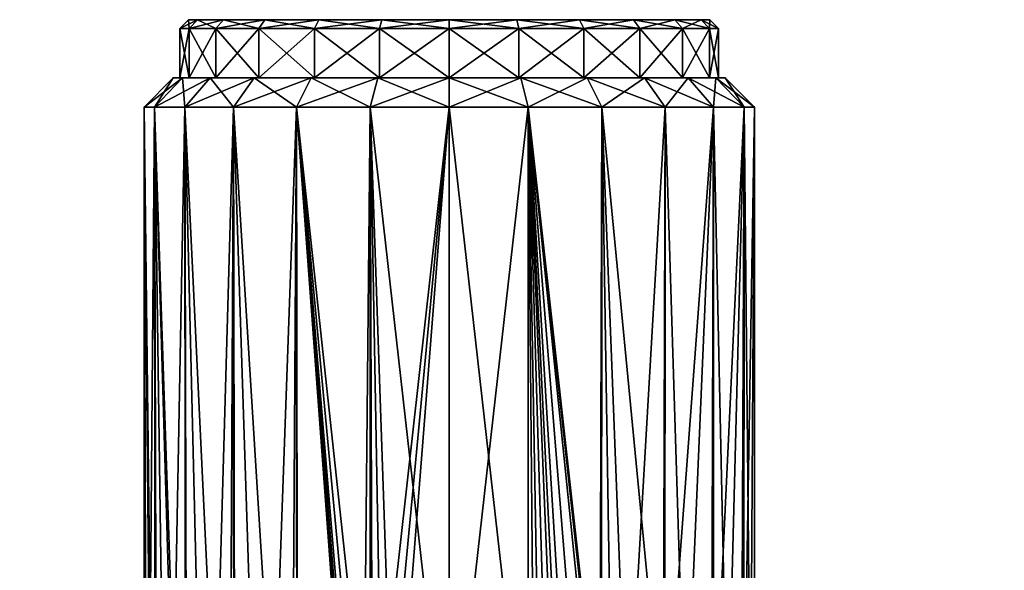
# Model space of a CAD drawing. Extents: x -0.11 to 0.11, y -0.407 to 0.019.
# Tile 248 of 256: x -0.1 to -0.066, y 0.001 to 0.019. Entities that reach past the tile are written whole.
import ezdxf

# ---------------------------------------------------------------- set-up
doc = ezdxf.new("R2010")
doc.units = 0
doc.layers.add('mesh', color=7, linetype='CONTINUOUS')

msp = doc.modelspace()

# ---------------------------------------------------------------- meshes
at = {"layer": 'mesh'}
mesh = msp.add_polyface(dxfattribs=at)
corners = [(-0.089768, 0.017423, 0.007743), (-0.089768, 0.019123, 0.007743), (-0.087537, 0.017423, 0.008667), (-0.091684, 0.019123, 0.006273), (-0.091684, 0.017423, 0.006273), (-0.093154, 0.019123, 0.004357), (-0.093154, 0.017423, 0.004357), (-0.094078, 0.019123, 0.002126), (-0.094078, 0.017423, 0.002126), (-0.094393, 0.019123, -0.000268), (-0.094393, 0.017423, -0.000268), (-0.094078, 0.019123, -0.002662), (-0.094078, 0.017423, -0.002662), (-0.093154, 0.019123, -0.004893), (-0.093154, 0.017423, -0.004893), (-0.091684, 0.019123, -0.006809), (-0.091684, 0.017423, -0.006809), (-0.089768, 0.019123, -0.008279), (-0.089768, 0.017423, -0.008279), (-0.087537, 0.019123, -0.009203), (-0.087537, 0.017423, -0.009203), (-0.089618, 0.019423, 0.007483), (-0.087537, 0.019123, 0.008667), (-0.091472, 0.019423, 0.006061), (-0.092894, 0.019423, 0.004207), (-0.093788, 0.019423, 0.002048), (-0.094093, 0.019423, -0.000268), (-0.093788, 0.019423, -0.002584), (-0.092894, 0.019423, -0.004743), (-0.091472, 0.019423, -0.006597), (-0.089618, 0.019423, -0.008019), (-0.087459, 0.019423, -0.008913), (-0.085143, 0.019423, -0.000268), (-0.087596, 0.017423, 0.008887), (-0.089882, 0.017423, 0.00794)]
mesh.append_faces([[corners[k] for k in face] for face in [(0, 1, 2, 2), (0, 3, 1, 1), (4, 3, 0, 0), (4, 5, 3, 3), (6, 5, 4, 4), (6, 7, 5, 5), (8, 7, 6, 6), (8, 9, 7, 7), (10, 9, 8, 8), (10, 11, 9, 9), (12, 11, 10, 10), (12, 13, 11, 11), (14, 13, 12, 12), (14, 15, 13, 13), (16, 15, 14, 14), (16, 17, 15, 15), (18, 17, 16, 16), (18, 19, 17, 17), (20, 19, 18, 18), (1, 21, 22, 22), (1, 23, 21, 21), (3, 23, 1, 1), (3, 24, 23, 23), (5, 24, 3, 3), (5, 25, 24, 24), (7, 25, 5, 5), (7, 26, 25, 25), (9, 26, 7, 7), (9, 27, 26, 26), (11, 27, 9, 9), (11, 28, 27, 27), (13, 28, 11, 11), (13, 29, 28, 28), (15, 29, 13, 13), (15, 30, 29, 29), (17, 30, 15, 15), (17, 31, 30, 30), (19, 31, 17, 17), (32, 24, 25, 25), (32, 23, 24, 24), (32, 27, 28, 28), (32, 26, 27, 27), (25, 26, 32, 32), (32, 29, 30, 30), (28, 29, 32, 32), (2, 33, 34, 34)]])
mesh = msp.add_polyface(dxfattribs=at)
corners = [(-0.082431, 0.016423, 0.009852), (-0.085143, 0.017423, 0.009209), (-0.08269, 0.017423, 0.008887), (-0.085143, 0.016423, 0.010209), (-0.087596, 0.017423, 0.008887), (-0.087855, 0.016423, -0.010388), (-0.085143, 0.017423, -0.009746), (-0.087596, 0.017423, -0.009423), (-0.085143, 0.016423, -0.010746), (-0.08269, 0.017423, -0.009423), (-0.082431, 0.016423, -0.010388), (-0.080404, 0.017423, -0.008476), (-0.082749, 0.017423, 0.008667), (-0.085143, 0.019123, 0.008982), (-0.082749, 0.019123, 0.008667), (-0.085143, 0.017423, 0.008982), (-0.087537, 0.019123, 0.008667), (-0.087537, 0.017423, 0.008667), (-0.089768, 0.019123, 0.007743), (-0.087537, 0.017423, -0.009203), (-0.085143, 0.019123, -0.009518), (-0.087537, 0.019123, -0.009203), (-0.085143, 0.017423, -0.009518), (-0.082749, 0.019123, -0.009203), (-0.082749, 0.017423, -0.009203), (-0.080518, 0.019123, -0.008279), (-0.085143, 0.019423, 0.008682), (-0.082827, 0.019423, 0.008377), (-0.087459, 0.019423, 0.008377), (-0.089618, 0.019423, 0.007483), (-0.085143, 0.019423, -0.009218), (-0.087459, 0.019423, -0.008913), (-0.082827, 0.019423, -0.008913), (-0.080668, 0.019423, -0.008019), (-0.085143, 0.019423, -0.000268), (-0.080668, 0.019423, 0.007483), (-0.091472, 0.019423, 0.006061), (-0.089618, 0.019423, -0.008019), (-0.078814, 0.019423, -0.006597), (-0.089768, 0.017423, -0.008279), (-0.080518, 0.017423, 0.007743)]
mesh.append_faces([[corners[k] for k in face] for face in [(0, 1, 2, 2), (3, 4, 1, 1), (5, 6, 7, 7), (8, 9, 6, 6), (10, 9, 8, 8), (10, 11, 9, 9), (12, 13, 14, 14), (15, 13, 12, 12), (15, 16, 13, 13), (17, 16, 15, 15), (17, 18, 16, 16), (19, 20, 21, 21), (22, 20, 19, 19), (22, 23, 20, 20), (24, 23, 22, 22), (24, 25, 23, 23), (14, 26, 27, 27), (13, 26, 14, 14), (13, 28, 26, 26), (16, 28, 13, 13), (16, 29, 28, 28), (21, 30, 31, 31), (20, 30, 21, 21), (20, 32, 30, 30), (23, 32, 20, 20), (23, 33, 32, 32), (34, 35, 27, 27), (34, 28, 29, 29), (34, 26, 28, 28), (27, 26, 34, 34), (29, 36, 34, 34), (34, 37, 31, 31), (34, 32, 33, 33), (34, 30, 32, 32), (31, 30, 34, 34), (33, 38, 34, 34), (22, 9, 24, 24), (22, 6, 9, 9), (19, 6, 22, 22), (19, 7, 6, 6), (39, 7, 19, 19), (15, 4, 17, 17), (15, 1, 4, 4), (12, 1, 15, 15), (12, 2, 1, 1), (40, 2, 12, 12)]])
mesh = msp.add_polyface(dxfattribs=at)
corners = [(-0.077132, 0.017423, 0.004357), (-0.077132, 0.019123, 0.004357), (-0.076208, 0.017423, 0.002126), (-0.078602, 0.019123, 0.006273), (-0.078602, 0.017423, 0.006273), (-0.080518, 0.019123, 0.007743), (-0.080518, 0.017423, 0.007743), (-0.082749, 0.019123, 0.008667), (-0.082749, 0.017423, 0.008667), (-0.080518, 0.017423, -0.008279), (-0.080518, 0.019123, -0.008279), (-0.082749, 0.017423, -0.009203), (-0.078602, 0.019123, -0.006809), (-0.078602, 0.017423, -0.006809), (-0.077132, 0.019123, -0.004893), (-0.077132, 0.017423, -0.004893), (-0.076208, 0.019123, -0.002662), (-0.076208, 0.017423, -0.002662), (-0.076208, 0.019123, 0.002126), (-0.077392, 0.019423, 0.004207), (-0.076498, 0.019423, 0.002048), (-0.078814, 0.019423, 0.006061), (-0.080668, 0.019423, 0.007483), (-0.082827, 0.019423, 0.008377), (-0.080668, 0.019423, -0.008019), (-0.082749, 0.019123, -0.009203), (-0.078814, 0.019423, -0.006597), (-0.077392, 0.019423, -0.004743), (-0.076498, 0.019423, -0.002584), (-0.085143, 0.019423, -0.000268), (-0.076193, 0.019423, -0.000268), (-0.076935, 0.017423, -0.005007), (-0.075988, 0.017423, -0.002721), (-0.078441, 0.017423, -0.00697), (-0.080404, 0.017423, -0.008476), (-0.08269, 0.017423, -0.009423), (-0.080404, 0.017423, 0.00794), (-0.08269, 0.017423, 0.008887), (-0.078441, 0.017423, 0.006434)]
mesh.append_faces([[corners[k] for k in face] for face in [(0, 1, 2, 2), (0, 3, 1, 1), (4, 3, 0, 0), (4, 5, 3, 3), (6, 5, 4, 4), (6, 7, 5, 5), (8, 7, 6, 6), (9, 10, 11, 11), (9, 12, 10, 10), (13, 12, 9, 9), (13, 14, 12, 12), (15, 14, 13, 13), (15, 16, 14, 14), (17, 16, 15, 15), (18, 19, 20, 20), (1, 19, 18, 18), (1, 21, 19, 19), (3, 21, 1, 1), (3, 22, 21, 21), (5, 22, 3, 3), (5, 23, 22, 22), (7, 23, 5, 5), (10, 24, 25, 25), (10, 26, 24, 24), (12, 26, 10, 10), (12, 27, 26, 26), (14, 27, 12, 12), (14, 28, 27, 27), (16, 28, 14, 14), (29, 20, 19, 19), (29, 30, 20, 20), (28, 30, 29, 29), (29, 21, 22, 22), (19, 21, 29, 29), (29, 27, 28, 28), (29, 26, 27, 27), (15, 31, 32, 32), (13, 31, 15, 15), (13, 33, 31, 31), (9, 33, 13, 13), (9, 34, 33, 33), (11, 34, 9, 9), (11, 35, 34, 34), (6, 36, 37, 37), (4, 36, 6, 6), (4, 38, 36, 36)]])
mesh = msp.add_polyface(dxfattribs=at)
corners = [(-0.075143, 0, -0.034868), (-0.066084, 0, -0.034075), (-0.066188, 0, -0.033689), (-0.075143, 0, -0.035268), (-0.066188, 0, 0.033153), (-0.075143, 0, 0.034732), (-0.075143, 0, 0.034332), (-0.066084, 0, 0.033539), (-0.066084, -0.006, 0.033539), (-0.075143, -0.006, 0.034732), (-0.075143, -0.006, -0.035268), (-0.066084, -0.006, -0.034075), (-0.066188, -0.005832, 0.033153), (-0.075143, -0.005832, 0.034332), (-0.075143, -0.005832, -0.034868), (-0.066188, -0.005832, -0.033689), (-0.075022, 0.016423, 0.002444), (-0.075988, 0.017423, 0.002185), (-0.074665, 0.016423, -0.000268), (-0.076935, 0.017423, 0.004471), (-0.076069, 0.016423, 0.004971), (-0.075022, 0.016423, -0.00298), (-0.075988, 0.017423, -0.002721), (-0.076069, 0.016423, -0.005507), (-0.075665, 0.017423, -0.000268), (-0.076208, 0.017423, 0.002126), (-0.076208, 0.019123, 0.002126), (-0.075893, 0.017423, -0.000268), (-0.077132, 0.019123, 0.004357), (-0.076208, 0.017423, -0.002662), (-0.075893, 0.019123, -0.000268), (-0.076208, 0.019123, -0.002662), (-0.076498, 0.019423, 0.002048), (-0.076193, 0.019423, -0.000268), (-0.076498, 0.019423, -0.002584), (-0.077132, 0.017423, -0.004893), (-0.074803, -0.005672, 0.001422), (-0.075104, -0.005729, 0.002419), (-0.075594, -0.005823, 0.004044), (-0.076141, -0.005873, 0.004926), (-0.077036, -0.005956, 0.00637), (-0.074776, -0.005893, 0.001415), (-0.076075, -0.005876, -0.005503), (-0.075029, -0.005731, -0.002977), (-0.074665, -0.005575, -0.000268), (-0.074641, -0.005796, -0.000268)]
mesh.append_faces([[corners[k] for k in face] for face in [(0, 1, 2, 2), (0, 3, 1, 1), (4, 5, 6, 6), (4, 7, 5, 5), (5, 8, 9, 9), (7, 8, 5, 5), (1, 10, 11, 11), (3, 10, 1, 1), (12, 6, 13, 13), (12, 4, 6, 6), (14, 2, 15, 15), (14, 0, 2, 2), (16, 17, 18, 18), (16, 19, 17, 17), (20, 19, 16, 16), (21, 22, 23, 23), (21, 24, 22, 22), (18, 24, 21, 21), (18, 17, 24, 24), (25, 26, 27, 27), (25, 28, 26, 26), (29, 30, 31, 31), (27, 30, 29, 29), (27, 26, 30, 30), (26, 32, 30, 30), (31, 33, 34, 34), (30, 33, 31, 31), (30, 32, 33, 33), (27, 17, 25, 25), (27, 24, 17, 17), (29, 24, 27, 27), (29, 22, 24, 24), (35, 22, 29, 29), (36, 16, 18, 18), (37, 16, 36, 36), (38, 16, 37, 37), (38, 20, 16, 16), (39, 20, 38, 38), (40, 20, 39, 39), (41, 37, 36, 36), (42, 21, 23, 23), (43, 21, 42, 42), (43, 18, 21, 21), (44, 18, 43, 43), (36, 18, 44, 44), (44, 45, 36, 36)]])
mesh = msp.add_polyface(dxfattribs=at)
corners = [(-0.087855, 0.016423, 0.009852), (-0.089882, 0.017423, 0.00794), (-0.087596, 0.017423, 0.008887), (-0.090382, 0.016423, 0.008806), (-0.091845, 0.017423, 0.006434), (-0.092552, 0.016423, 0.007141), (-0.093351, 0.017423, 0.004471), (-0.094217, 0.016423, 0.004971), (-0.094298, 0.017423, 0.002185), (-0.095263, 0.016423, 0.002444), (-0.09462, 0.017423, -0.000268), (-0.09562, 0.016423, -0.000268), (-0.094298, 0.017423, -0.002721), (-0.095263, 0.016423, -0.00298), (-0.093351, 0.017423, -0.005007), (-0.094217, 0.016423, -0.005507), (-0.091845, 0.017423, -0.00697), (-0.092552, 0.016423, -0.007677), (-0.089882, 0.017423, -0.008476), (-0.090382, 0.016423, -0.009342), (-0.087596, 0.017423, -0.009423), (-0.087855, 0.016423, -0.010388), (-0.089768, 0.017423, -0.008279), (-0.091684, 0.017423, -0.006809), (-0.093154, 0.017423, -0.004893), (-0.094078, 0.017423, -0.002662), (-0.094393, 0.017423, -0.000268), (-0.094078, 0.017423, 0.002126), (-0.093154, 0.017423, 0.004357), (-0.091684, 0.017423, 0.006273), (-0.089768, 0.017423, 0.007743), (-0.087537, 0.017423, 0.008667), (-0.088094, -0.008016, 0.009785), (-0.091518, -0.015221, 0.008047), (-0.093453, -0.015303, 0.006114), (-0.094822, -0.015404, 0.003744), (-0.094195, -0.015352, -0.00549), (-0.092712, -0.015267, -0.007513), (-0.090579, -0.015194, -0.009225), (-0.087783, -0.007777, -0.010407)]
mesh.append_faces([[corners[k] for k in face] for face in [(0, 1, 2, 2), (3, 1, 0, 0), (3, 4, 1, 1), (5, 4, 3, 3), (5, 6, 4, 4), (7, 6, 5, 5), (7, 8, 6, 6), (9, 8, 7, 7), (9, 10, 8, 8), (11, 10, 9, 9), (11, 12, 10, 10), (13, 12, 11, 11), (13, 14, 12, 12), (15, 14, 13, 13), (15, 16, 14, 14), (17, 16, 15, 15), (17, 18, 16, 16), (19, 18, 17, 17), (19, 20, 18, 18), (21, 20, 19, 19), (22, 18, 20, 20), (23, 18, 22, 22), (23, 16, 18, 18), (24, 16, 23, 23), (24, 14, 16, 16), (25, 14, 24, 24), (25, 12, 14, 14), (26, 12, 25, 25), (26, 10, 12, 12), (27, 10, 26, 26), (27, 8, 10, 10), (28, 8, 27, 27), (28, 6, 8, 8), (29, 6, 28, 28), (29, 4, 6, 6), (30, 4, 29, 29), (30, 1, 4, 4), (31, 1, 30, 30), (0, 32, 3, 3), (33, 5, 3, 3), (34, 7, 5, 5), (35, 9, 7, 7), (36, 15, 13, 13), (37, 17, 15, 15), (38, 19, 17, 17), (19, 39, 21, 21)]])
mesh = msp.add_polyface(dxfattribs=at)
corners = [(-0.092443, 0, -0.030232), (-0.084202, 0, -0.034075), (-0.084098, 0, -0.033689), (-0.075143, 0, 0.034332), (-0.084202, 0, 0.033539), (-0.084098, 0, 0.033153), (-0.075143, -0.006, 0.034732), (-0.084202, -0.006, 0.033539), (-0.092643, -0.006, -0.030579), (-0.084202, -0.006, -0.034075), (-0.075143, -0.005832, 0.034332), (-0.084098, -0.005832, 0.033153), (-0.092443, -0.005832, -0.030232), (-0.084098, -0.005832, -0.033689), (-0.085143, 0.016423, 0.010209), (-0.085143, 0.017423, 0.009209), (-0.082431, 0.016423, 0.009852), (-0.087855, 0.016423, 0.009852), (-0.087596, 0.017423, 0.008887), (-0.085143, 0.016423, -0.010746), (-0.085143, 0.017423, -0.009746), (-0.087855, 0.016423, -0.010388), (-0.087033, -0.007577, 0.010038), (-0.087421, -0.007628, 0.009959), (-0.087033, -0.007577, -0.010574), (-0.085143, -0.007577, -0.010746), (-0.087421, -0.007628, -0.010495), (-0.081734, -0.007094, -0.010176), (-0.081468, -0.006891, -0.01008), (-0.082431, 0.016423, -0.010388), (-0.082431, -0.007577, -0.010388), (-0.082213, -0.007577, -0.010327), (-0.081287, -0.006772, 0.009474), (-0.082009, -0.007347, 0.00973), (-0.085143, -0.007577, 0.010209), (-0.082431, -0.007577, 0.009852), (-0.082213, -0.007577, 0.009791), (-0.087033, -0.007577, -0.011268), (-0.087421, -0.007628, -0.011268), (-0.087033, -0.007577, 0.010732), (-0.081646, -0.007218, -0.010158), (-0.08202, -0.007577, -0.010298), (-0.081553, -0.00734, -0.010162), (-0.082018, -0.007577, 0.009763), (-0.081917, -0.007453, 0.009711), (-0.087855, -0.007832, 0.009852), (-0.088094, -0.008016, 0.009785), (-0.087783, -0.007777, -0.010407), (-0.07975, -0.007577, -0.011268), (-0.07975, -0.007577, 0.010732), (-0.087033, -0.007595, -0.011397), (-0.087033, -0.007595, 0.010861), (-0.087421, -0.007628, 0.010732), (-0.081657, -0.007577, -0.010242), (-0.081813, -0.007577, 0.009733), (-0.081208, -0.006923, 0.009459)]
mesh.append_faces([[corners[k] for k in face] for face in [(0, 1, 2, 2), (3, 4, 5, 5), (4, 6, 7, 7), (1, 8, 9, 9), (10, 5, 11, 11), (12, 2, 13, 13), (14, 15, 16, 16), (17, 18, 14, 14), (19, 20, 21, 21), (22, 23, 14, 14), (21, 24, 25, 25), (21, 26, 24, 24), (27, 28, 29, 29), (25, 19, 21, 21), (25, 29, 19, 19), (30, 29, 25, 25), (30, 27, 29, 29), (31, 27, 30, 30), (32, 33, 16, 16), (14, 34, 22, 22), (14, 35, 34, 34), (16, 35, 14, 14), (16, 36, 35, 35), (33, 36, 16, 16), (25, 24, 37, 37), (38, 37, 24, 24), (34, 39, 22, 22), (40, 41, 42, 42), (40, 31, 41, 41), (40, 27, 31, 31), (43, 33, 44, 44), (43, 36, 33, 33), (17, 45, 46, 46), (14, 45, 17, 17), (23, 45, 14, 14), (47, 26, 21, 21), (48, 25, 37, 37), (48, 30, 25, 25), (34, 49, 39, 39), (34, 35, 49, 49), (37, 50, 48, 48), (39, 49, 51, 51), (51, 52, 39, 39), (42, 41, 53, 53), (54, 43, 44, 44), (44, 55, 54, 54)]])
mesh = msp.add_polyface(dxfattribs=at)
corners = [(-0.084098, 0, -0.033689), (-0.075143, 0, -0.035268), (-0.075143, 0, -0.034868), (-0.084202, 0, -0.034075), (-0.075143, 0, 0.034332), (-0.075143, 0, 0.034732), (-0.084202, 0, 0.033539), (-0.075143, -0.006, 0.034732), (-0.084202, -0.006, -0.034075), (-0.075143, -0.006, -0.035268), (-0.075143, -0.005832, 0.034332), (-0.084098, 0, 0.033153), (-0.084098, -0.005832, -0.033689), (-0.075143, -0.005832, -0.034868), (-0.076069, 0.016423, 0.004971), (-0.078441, 0.017423, 0.006434), (-0.076935, 0.017423, 0.004471), (-0.077734, 0.016423, 0.007141), (-0.080404, 0.017423, 0.00794), (-0.079904, 0.016423, 0.008806), (-0.08269, 0.017423, 0.008887), (-0.082431, 0.016423, 0.009852), (-0.079904, 0.016423, -0.009342), (-0.080404, 0.017423, -0.008476), (-0.082431, 0.016423, -0.010388), (-0.078441, 0.017423, -0.00697), (-0.077734, 0.016423, -0.007677), (-0.076935, 0.017423, -0.005007), (-0.076069, 0.016423, -0.005507), (-0.075988, 0.017423, -0.002721), (-0.077132, 0.017423, 0.004357), (-0.078602, 0.017423, 0.006273), (-0.076208, 0.017423, 0.002126), (-0.075988, 0.017423, 0.002185), (-0.07991, -0.006212, -0.009332), (-0.080108, -0.006245, -0.009456), (-0.07903, -0.006064, -0.008778), (-0.080594, -0.006416, -0.009706), (-0.081468, -0.006891, -0.01008), (-0.077036, -0.005956, 0.00637), (-0.077792, -0.005997, 0.007079), (-0.07903, -0.006064, 0.008242), (-0.079551, -0.006118, 0.008592), (-0.08102, -0.006617, 0.009364), (-0.081287, -0.006772, 0.009474), (-0.077012, -0.006174, 0.006378), (-0.076141, -0.005873, 0.004926), (-0.077737, -0.006, -0.007673), (-0.076075, -0.005876, -0.005503), (-0.079968, -0.006207, 0.008842), (-0.077675, -0.006216, -0.007651)]
mesh.append_faces([[corners[k] for k in face] for face in [(0, 1, 2, 2), (0, 3, 1, 1), (4, 5, 6, 6), (5, 7, 6, 6), (1, 8, 9, 9), (3, 8, 1, 1), (10, 4, 11, 11), (12, 2, 13, 13), (12, 0, 2, 2), (14, 15, 16, 16), (17, 15, 14, 14), (17, 18, 15, 15), (19, 18, 17, 17), (19, 20, 18, 18), (21, 20, 19, 19), (22, 23, 24, 24), (22, 25, 23, 23), (26, 25, 22, 22), (26, 27, 25, 25), (28, 27, 26, 26), (28, 29, 27, 27), (30, 15, 31, 31), (30, 16, 15, 15), (32, 16, 30, 30), (32, 33, 16, 16), (34, 24, 35, 35), (34, 22, 24, 24), (36, 22, 34, 34), (24, 37, 35, 35), (24, 38, 37, 37), (39, 17, 14, 14), (40, 17, 39, 39), (41, 17, 40, 40), (41, 19, 17, 17), (42, 19, 41, 41), (21, 43, 44, 44), (45, 39, 46, 46), (40, 39, 45, 45), (47, 22, 36, 36), (47, 26, 22, 22), (47, 28, 26, 26), (48, 28, 47, 47), (21, 49, 43, 43), (19, 49, 21, 21), (42, 49, 19, 19), (50, 48, 47, 47)]])
mesh = msp.add_polyface(dxfattribs=at)
corners = [(-0.092443, 0, -0.030232), (-0.092643, 0, -0.030579), (-0.084202, 0, -0.034075), (-0.099609, 0, -0.024734), (-0.084098, 0, 0.033153), (-0.092643, 0, 0.030043), (-0.092443, 0, 0.029696), (-0.084202, 0, 0.033539), (-0.084202, -0.006, 0.033539), (-0.092643, -0.006, 0.030043), (-0.092643, -0.006, -0.030579), (-0.099892, -0.006, -0.025017), (-0.084098, -0.005832, 0.033153), (-0.092443, -0.005832, 0.029696), (-0.092443, -0.005832, -0.030232), (-0.084098, 0, -0.033689), (-0.099609, -0.005832, -0.024734), (-0.095263, 0.016423, -0.00298), (-0.095238, -0.015459, -0.00297), (-0.09433, -0.01536, -0.005306), (-0.088482, -0.008688, 0.009663), (-0.090382, 0.016423, 0.008806), (-0.088419, -0.008502, 0.009684), (-0.08852, -0.008881, 0.00965), (-0.088332, -0.008327, 0.009712), (-0.088094, -0.008016, 0.009785), (-0.090337, -0.015192, 0.008728), (-0.091518, -0.015221, 0.008047), (-0.092488, -0.015262, 0.007077), (-0.092552, 0.016423, 0.007141), (-0.093453, -0.015303, 0.006114), (-0.094139, -0.015354, 0.004926), (-0.094217, 0.016423, 0.004971), (-0.094822, -0.015404, 0.003744), (-0.095177, -0.01546, 0.002421), (-0.095263, 0.016423, 0.002444), (-0.095531, -0.015516, 0.001099), (-0.09562, 0.016423, -0.000268), (-0.095321, -0.015468, -0.002754), (-0.094195, -0.015352, -0.00549), (-0.092712, -0.015267, -0.007513), (-0.094217, 0.016423, -0.005507), (-0.092535, -0.015261, -0.007655), (-0.092552, 0.016423, -0.007677), (-0.090579, -0.015194, -0.009225), (-0.090372, -0.01519, -0.009322), (-0.090382, 0.016423, -0.009342), (-0.088332, -0.008327, -0.010248), (-0.088094, -0.008016, -0.010321), (-0.088418, -0.008501, -0.01022), (-0.088482, -0.008688, -0.010199), (-0.08852, -0.00888, -0.010186), (-0.088094, -0.008016, 0.010732), (-0.088332, -0.008327, 0.010732), (-0.088094, -0.008016, -0.011268), (-0.088332, -0.008327, -0.011268), (-0.088321, -0.008333, -0.011379), (-0.088085, -0.008025, 0.010843), (-0.088321, -0.008333, 0.010843), (-0.09562, -0.015574, -0.000268), (-0.087783, -0.007777, -0.010407), (-0.088085, -0.008025, -0.011379), (-0.088238, -0.008381, -0.01158), (-0.088059, -0.008051, 0.010949), (-0.088289, -0.008351, 0.010949)]
mesh.append_faces([[corners[k] for k in face] for face in [(0, 1, 2, 2), (3, 1, 0, 0), (4, 5, 6, 6), (4, 7, 5, 5), (5, 8, 9, 9), (7, 8, 5, 5), (1, 10, 2, 2), (1, 11, 10, 10), (12, 6, 13, 13), (12, 4, 6, 6), (14, 0, 15, 15), (16, 0, 14, 14), (17, 18, 19, 19), (20, 21, 22, 22), (20, 23, 21, 21), (21, 24, 22, 22), (21, 25, 24, 24), (26, 21, 23, 23), (27, 21, 26, 26), (28, 29, 27, 27), (30, 29, 28, 28), (31, 32, 30, 30), (33, 32, 31, 31), (34, 35, 33, 33), (36, 35, 34, 34), (36, 37, 35, 35), (37, 18, 17, 17), (37, 38, 18, 18), (39, 17, 19, 19), (40, 41, 39, 39), (42, 43, 40, 40), (44, 43, 42, 42), (45, 46, 44, 44), (46, 47, 48, 48), (49, 47, 46, 46), (46, 50, 49, 49), (46, 51, 50, 50), (45, 51, 46, 46), (24, 52, 53, 53), (54, 55, 56, 56), (57, 58, 53, 53), (59, 37, 36, 36), (59, 38, 37, 37), (46, 48, 60, 60), (61, 56, 62, 62), (63, 64, 58, 58)]])

doc.saveas('drawing.dxf')
